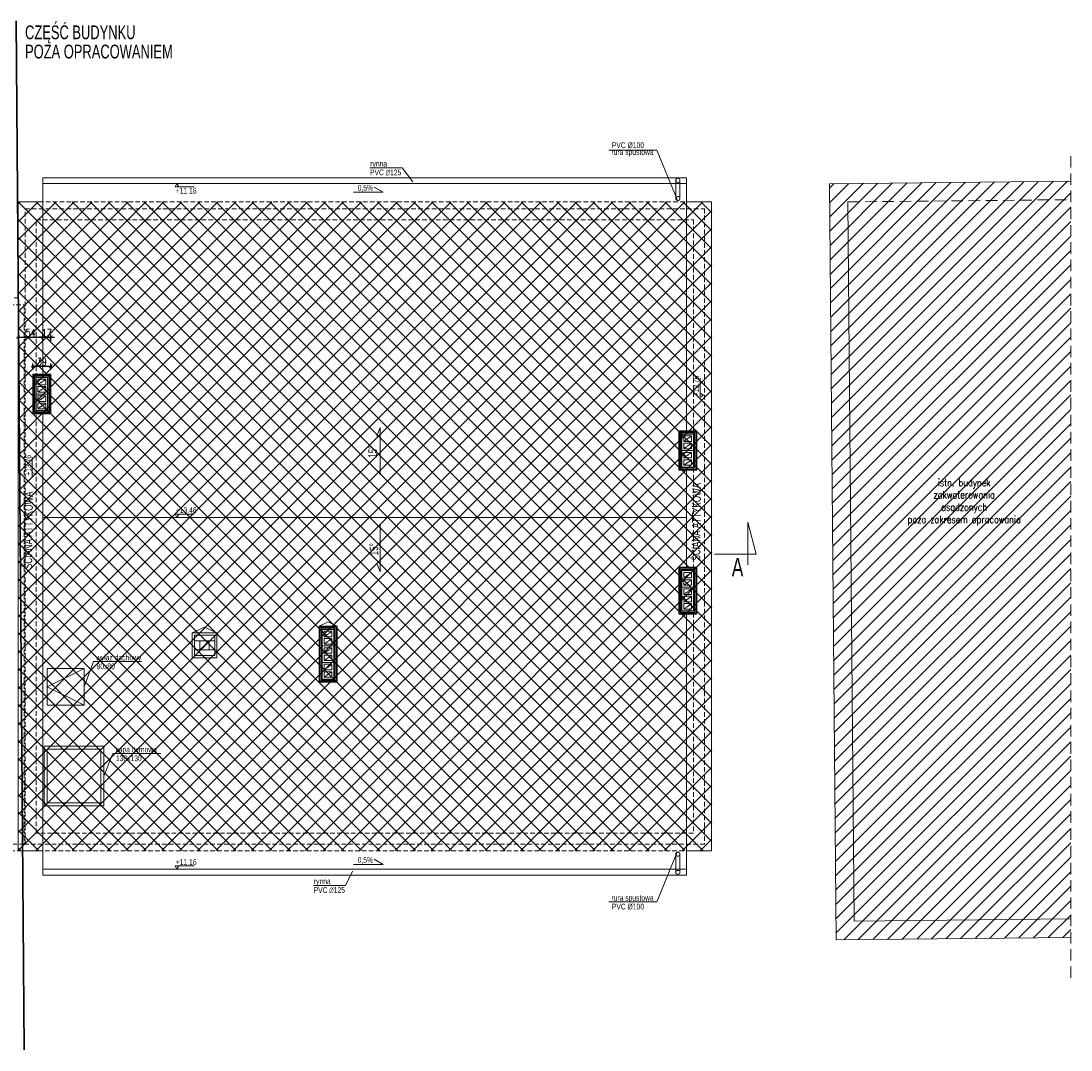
# Model space of a CAD drawing. Header units: millimetres. Extents: x 6354466 to 6508314, y -1889048 to -1342748.
# Tile 134 of 134: x 6413347 to 6436188, y -1365173 to -1342790. Entities that reach past the tile are written whole.
import ezdxf

# ---------------------------------------------------------------- set-up
doc = ezdxf.new("R2010")
doc.units = ezdxf.units.MM
doc.header["$PDMODE"] = 3
doc.header["$PDSIZE"] = 10
doc.linetypes.add('HIDDEN', pattern=[0.375, 0.25, -0.125])
for name, color, linetype, lineweight in [('L-1', 10, 'Continuous', 30), ('L-2', 167, 'Continuous', 13), ('L-3', 10, 'Continuous', 18), ('L-4', 92, 'Continuous', 20), ('L-5', 152, 'Continuous', 9), ('L-8', 8, 'HIDDEN', 5), ('L-DIM', 252, 'Continuous', 5), ('L-HATCH', 252, 'Continuous', 5), ('L-OPIS', 142, 'Continuous', 9), ('L-TXT', 141, 'Continuous', 9)]:
    doc.layers.add(name, color=color, linetype=linetype, lineweight=lineweight)
doc.styles.add('125', font='cdmsimpl.shx', dxfattribs={"width": 0.7, "height": 125})
doc.styles.add('160', font='simplex.shx', dxfattribs={"width": 0.8, "height": 160})
doc.styles.add('200', font='cdmsimpl.shx', dxfattribs={"width": 0.7, "height": 200})
doc.linetypes.add('BATTING', pattern='A,0.00254,-2.54,[134,ltypeshp.shx,S=2.54,R=0,X=-2.54,Y=0],-5.08,[134,ltypeshp.shx,S=2.54,R=180,X=2.54,Y=0],-2.54', length=10.16254)
doc.dimstyles.new('160', dxfattribs={"dimtxt": 160, "dimasz": 80, "dimexe": 60, "dimexo": 3, "dimgap": 18, "dimtad": 1, "dimdec": 0, "dimlfac": 0.1, "dimrnd": 1, "dimtxsty": '160', "dimblk": 'ARCHTICK', "dimcen": 2.5, "dimdle": 30, "dimadec": 0, "dimazin": 0, "dimtfac": 1, "dimtdec": 0, "dimtix": 1, "dimtmove": 2, "dimatfit": 0, "dimldrblk": 'NONE', "dimfxl": 0, "dimarcsym": 0})

# ---------------------------------------------------------------- blocks, each defined once
blk = doc.blocks.new('_ArchTick')
at = {"color": 0, "linetype": 'ByBlock', "const_width": 0.15}
blk.add_lwpolyline([(-0.5, -0.5), (0.5, 0.5)], dxfattribs=at)
blk = doc.blocks.new('*D470')
at = {"layer": 'Defpoints', "color": 0, "transparency": 16777216}
for p in [(6413285, -1348413), (6413825, -1349670), (6413825, -1350473)]:
    blk.add_point(p, dxfattribs=at)
at = {"layer": 'L-DIM', "color": 0, "lineweight": -2, "ltscale": 10, "transparency": 16777216}
for p, q in [((6413285, -1349590), (6413285, -1349730)), ((6413825, -1349750), (6413825, -1349610)), ((6413255, -1349670), (6413855, -1349670))]:
    blk.add_line(p, q, dxfattribs=at)
at = {"layer": 'L-DIM', "color": 0, "linetype": 'ByBlock', "lineweight": -2, "transparency": 16777216, "xscale": 80, "yscale": 80, "zscale": 80, "rotation": 180}
blk.add_blockref('_ArchTick', (6413285, -1349670), dxfattribs=at)
at = {"layer": 'L-DIM', "color": 0, "linetype": 'ByBlock', "lineweight": -2, "transparency": 16777216, "xscale": 80, "yscale": 80, "zscale": 80}
blk.add_blockref('_ArchTick', (6413825, -1349670), dxfattribs=at)
at = {"layer": 'L-DIM', "color": 0, "ltscale": 10, "transparency": 16777216, "insert": (6413555, -1349572), "char_height": 160, "attachment_point": 5, "style": '160'}
blk.add_mtext('54', dxfattribs=at)
blk = doc.blocks.new('_None')
blk = doc.blocks.new('*D471')
at = {"layer": 'Defpoints', "color": 0, "transparency": 16777216}
for p in [(6413995, -1349670), (6413825, -1350473), (6413995, -1350473)]:
    blk.add_point(p, dxfattribs=at)
at = {"layer": 'L-DIM', "color": 0, "lineweight": -2, "ltscale": 10, "transparency": 16777216}
for p, q in [((6413825, -1349750), (6413825, -1349610)), ((6413995, -1349750), (6413995, -1349610)), ((6413825, -1349670), (6413745, -1349670)), ((6413795, -1349670), (6414025, -1349670)), ((6413995, -1349670), (6414075, -1349670))]:
    blk.add_line(p, q, dxfattribs=at)
at = {"layer": 'L-DIM', "color": 0, "linetype": 'ByBlock', "lineweight": -2, "transparency": 16777216, "xscale": 80, "yscale": 80, "zscale": 80}
blk.add_blockref('_ArchTick', (6413825, -1349670), dxfattribs=at)
at = {"layer": 'L-DIM', "color": 0, "linetype": 'ByBlock', "lineweight": -2, "transparency": 16777216, "xscale": 80, "yscale": 80, "zscale": 80, "rotation": 180}
blk.add_blockref('_ArchTick', (6413995, -1349670), dxfattribs=at)
at = {"layer": 'L-DIM', "color": 0, "ltscale": 10, "transparency": 16777216, "insert": (6413910, -1349572), "char_height": 160, "attachment_point": 5, "style": '160'}
blk.add_mtext('17', dxfattribs=at)
blk = doc.blocks.new('*D472')
at = {"layer": 'Defpoints', "color": 0, "transparency": 16777216}
for p in [(6413995, -1350299), (6413605, -1350473), (6413995, -1350473)]:
    blk.add_point(p, dxfattribs=at)
at = {"layer": 'L-DIM', "color": 0, "lineweight": -2, "ltscale": 10, "transparency": 16777216}
for p, q in [((6413575, -1350299), (6414025, -1350299)), ((6413605, -1350379), (6413605, -1350239)), ((6413995, -1350379), (6413995, -1350239))]:
    blk.add_line(p, q, dxfattribs=at)
at = {"layer": 'L-DIM', "color": 0, "linetype": 'ByBlock', "lineweight": -2, "transparency": 16777216, "xscale": 80, "yscale": 80, "zscale": 80, "rotation": 180}
blk.add_blockref('_ArchTick', (6413605, -1350299), dxfattribs=at)
at = {"layer": 'L-DIM', "color": 0, "linetype": 'ByBlock', "lineweight": -2, "transparency": 16777216, "xscale": 80, "yscale": 80, "zscale": 80}
blk.add_blockref('_ArchTick', (6413995, -1350299), dxfattribs=at)
at = {"layer": 'L-DIM', "color": 0, "ltscale": 10, "transparency": 16777216, "insert": (6413800, -1350201), "char_height": 160, "attachment_point": 5, "style": '160'}
blk.add_mtext('39', dxfattribs=at)

msp = doc.modelspace()

# ---------------------------------------------------------------- hatches: boundary and pattern name
at = {"layer": 'L-4', "ltscale": 8}
h = msp.add_hatch(dxfattribs=at)
h.set_pattern_fill('ANSI31', color=8, scale=70)
h.set_pattern_definition([(45, (6138793.2, -1592050.48), (-157.15448, 157.15448), [])])
h.paths.add_polyline_path([(6430935.9, -1346326.5), (6436180.7, -1346275.7), (6436181.2, -1362723.2), (6431076.4, -1362778.2)])
at = {"layer": 'L-HATCH', "ltscale": 10, "transparency": 33554687}
h = msp.add_hatch(dxfattribs=at)
h.set_pattern_fill('ANSI37', color=252, scale=87)
h.set_pattern_definition([(45, (-48871.55, 500010.94), (-195.320571, 195.320571), []), (135, (-48871.55, 500010.94), (-195.320571, -195.320571), [])])
h.paths.add_polyline_path([(6428375.3, -1346723.4), (6413285.3, -1346723.4), (6413285.3, -1360832.4), (6428375.3, -1360832.4)])

# ---------------------------------------------------------------- linework, layer by layer
at = {"layer": 'L-1', "ltscale": 10}
msp.add_line((6413415.3, -1365173), (6413245.3, -1342789.6), dxfattribs=at)
at = {"layer": 'L-3', "color": 41, "ltscale": 8, "true_color": 0xf4ee51}
for p, q in [((6421159.6, -1351635.5), (6421085.5, -1351817.4)), ((6421159.6, -1352659.2), (6421159.6, -1351635.5)), ((6421158.3, -1353748.9), (6421158.3, -1354772.6)), ((6421158.3, -1354772.6), (6421084.2, -1354590.8))]:
    msp.add_line(p, q, dxfattribs=at)
at = {"layer": 'L-3', "color": 41, "true_color": 0xf4ee51}
for p, q in [((6429341.9, -1354387.2), (6429157.2, -1353694.3)), ((6429157.2, -1353694.3), (6429157.2, -1354616.8)), ((6428433.1, -1354387.2), (6429341.9, -1354387.2))]:
    msp.add_line(p, q, dxfattribs=at)
at = {"layer": 'L-4', "ltscale": 10}
for p, q in [((6413825.3, -1346723.4), (6413825.3, -1346323.4)), ((6413825.3, -1346323.4), (6427825.3, -1346323.4)), ((6427825.3, -1346323.4), (6427825.3, -1346723.4)), ((6427825.3, -1346323.4), (6427825.3, -1346723.4)), ((6413825.3, -1346723.4), (6413825.3, -1350473.5)), ((6427825.3, -1346723.4), (6427825.3, -1351703.5)), ((6413825.3, -1351333.5), (6413825.3, -1360453.4)), ((6427825.3, -1352563.5), (6427825.3, -1354673.4)), ((6413825.3, -1353588.4), (6427825.3, -1353588.4)), ((6427825.3, -1355693.4), (6427825.3, -1360453.4)), ((6413825.3, -1360842.6), (6413825.3, -1361242.6)), ((6427825.3, -1361242.6), (6427825.3, -1360842.6)), ((6413825.3, -1361242.6), (6427825.3, -1361242.6))]:
    msp.add_line(p, q, dxfattribs=at)
for points in [[(6413825.3, -1346723.4), (6413285.3, -1346723.4), (6413285.3, -1360842.6), (6413825.3, -1360842.6), (6413825.3, -1360453.4)], [(6427825.3, -1346723.4), (6428365.3, -1346723.4), (6428365.3, -1360842.6), (6427825.3, -1360842.6), (6427825.3, -1360453.4)]]:
    msp.add_lwpolyline(points, dxfattribs=at)
at = {"layer": 'L-5', "ltscale": 10}
for p, q in [((6413825.3, -1346198.4), (6427825.3, -1346198.4)), ((6413825.3, -1346198.4), (6413825.3, -1346323.4)), ((6427825.3, -1346198.4), (6427825.3, -1346323.4)), ((6427825.3, -1346323.4), (6427825.3, -1346198.4)), ((6417070.2, -1356100.3), (6417341, -1355974.6)), ((6417610.2, -1356100.3), (6417341, -1355974.6)), ((6419831, -1355953.4), (6420026, -1355862.9)), ((6420221, -1355953.4), (6420026, -1355862.9)), ((6417610.2, -1356100.3), (6417070.2, -1356100.3)), ((6417070.2, -1356100.3), (6417070.2, -1356640.3)), ((6417610.2, -1356100.3), (6417610.2, -1356640.3)), ((6417610.2, -1356640.3), (6417070.2, -1356640.3)), ((6413825.3, -1361242.6), (6413825.3, -1361367.6)), ((6427825.3, -1361242.6), (6427825.3, -1361367.6)), ((6427825.3, -1361367.6), (6413825.3, -1361367.6))]:
    msp.add_line(p, q, dxfattribs=at)
at = {"layer": 'L-5', "ltscale": 8}
for p, q in [((6414718.1, -1356870.8), (6413918.1, -1357270.8)), ((6413918.1, -1357270.8), (6414718.1, -1357670.8))]:
    msp.add_line(p, q, dxfattribs=at)
at = {"layer": 'L-5', "ltscale": 10}
for points in [[(6413605.3, -1350473.5), (6413995.3, -1350473.5), (6413995.3, -1351333.5), (6413605.3, -1351333.5)], [(6427655.3, -1351703.5), (6428045.3, -1351703.5), (6428045.3, -1352563.5), (6427655.3, -1352563.5)], [(6427655.3, -1354673.4), (6428045.3, -1354673.4), (6428045.3, -1355693.4), (6427655.3, -1355693.4)], [(6419831, -1355953.4), (6420221, -1355953.4), (6420221, -1357173.4), (6419831, -1357173.4)]]:
    msp.add_lwpolyline(points, close=True, dxfattribs=at)
at = {"layer": 'L-5', "ltscale": 8}
for points in [[(6413918.1, -1357670.8), (6414718.1, -1357670.8), (6414718.1, -1356870.8), (6413918.1, -1356870.8)], [(6413850.9, -1359863.3), (6415150.9, -1359863.3), (6415150.9, -1358563.3), (6413850.9, -1358563.3)], [(6413915.9, -1359798.3), (6415085.9, -1359798.3), (6415085.9, -1358628.3), (6413915.9, -1358628.3)]]:
    msp.add_lwpolyline(points, close=True, dxfattribs=at)
at = {"layer": 'L-5', "ltscale": 5}
for centre in [(6427636.2, -1346255.8), (6427636.2, -1361310.2)]:
    msp.add_circle(centre, 45, dxfattribs=at)
at = {"layer": 'L-8', "ltscale": 50}
for p, q in [((6427591.2, -1346660.1), (6427591.2, -1346263.3)), ((6427681.2, -1346652.6), (6427681.2, -1346255.8)), ((6427591.2, -1360913.4), (6427591.2, -1361310.2)), ((6427681.2, -1360913.4), (6427681.2, -1361310.2))]:
    msp.add_line(p, q, dxfattribs=at)
at = {"layer": 'L-8', "ltscale": 40}
for p, q in [((6413715.3, -1350703.5), (6413885.3, -1350583.5)), ((6413715.3, -1350863.5), (6413885.3, -1350743.5)), ((6413715.3, -1351063.5), (6413885.3, -1350943.5)), ((6413715.3, -1351223.5), (6413885.3, -1351103.5)), ((6427765.3, -1351933.5), (6427935.3, -1351813.5)), ((6427765.3, -1352093.5), (6427935.3, -1351973.5)), ((6427765.3, -1352293.5), (6427935.3, -1352173.5)), ((6427765.3, -1352453.5), (6427935.3, -1352333.5)), ((6427765.3, -1354903.4), (6427935.3, -1354783.4)), ((6427765.3, -1355063.4), (6427935.3, -1354943.4)), ((6427765.3, -1355263.4), (6427935.3, -1355143.4)), ((6427765.3, -1355423.4), (6427935.3, -1355303.4)), ((6427765.3, -1355583.4), (6427935.3, -1355463.4)), ((6417560.2, -1356150.3), (6417120.2, -1356150.3)), ((6417120.2, -1356590.3), (6417120.2, -1356150.3)), ((6417120.2, -1356270.3), (6417560.2, -1356270.3)), ((6417240.2, -1356470.3), (6417240.2, -1356270.3)), ((6417240.2, -1356470.3), (6417240.2, -1356270.3)), ((6417240.2, -1356470.3), (6417440.2, -1356270.3)), ((6417440.2, -1356470.3), (6417440.2, -1356270.3)), ((6417440.2, -1356470.3), (6417440.2, -1356270.3)), ((6417560.2, -1356150.3), (6417560.2, -1356590.3)), ((6419941, -1356183.4), (6420111, -1356063.4)), ((6419941, -1356343.4), (6420111, -1356223.4)), ((6417120.2, -1356470.3), (6417560.2, -1356470.3)), ((6419941, -1356543.4), (6420111, -1356423.4)), ((6417560.2, -1356590.3), (6417120.2, -1356590.3)), ((6419941, -1356703.4), (6420111, -1356583.4)), ((6419941, -1356903.4), (6420111, -1356783.4)), ((6419941, -1357063.4), (6420111, -1356943.4))]:
    msp.add_line(p, q, dxfattribs=at)
for points in [[(6413625.3, -1350493.5), (6413975.3, -1350493.5), (6413975.3, -1351313.5), (6413625.3, -1351313.5)], [(6413675.3, -1350543.5), (6413925.3, -1350543.5), (6413925.3, -1350903.5), (6413675.3, -1350903.5)], [(6413715.3, -1350703.5), (6413885.3, -1350703.5), (6413885.3, -1350583.5), (6413715.3, -1350583.5)], [(6413715.3, -1350863.5), (6413885.3, -1350863.5), (6413885.3, -1350743.5), (6413715.3, -1350743.5)], [(6413675.3, -1350903.5), (6413925.3, -1350903.5), (6413925.3, -1351263.5), (6413675.3, -1351263.5)], [(6413715.3, -1351063.5), (6413885.3, -1351063.5), (6413885.3, -1350943.5), (6413715.3, -1350943.5)], [(6413715.3, -1351223.5), (6413885.3, -1351223.5), (6413885.3, -1351103.5), (6413715.3, -1351103.5)], [(6427675.3, -1351723.5), (6428025.3, -1351723.5), (6428025.3, -1352543.5), (6427675.3, -1352543.5)], [(6427725.3, -1351773.5), (6427975.3, -1351773.5), (6427975.3, -1352133.5), (6427725.3, -1352133.5)], [(6427765.3, -1351933.5), (6427935.3, -1351933.5), (6427935.3, -1351813.5), (6427765.3, -1351813.5)], [(6427725.3, -1352133.5), (6427975.3, -1352133.5), (6427975.3, -1352493.5), (6427725.3, -1352493.5)], [(6427765.3, -1352093.5), (6427935.3, -1352093.5), (6427935.3, -1351973.5), (6427765.3, -1351973.5)], [(6427765.3, -1352293.5), (6427935.3, -1352293.5), (6427935.3, -1352173.5), (6427765.3, -1352173.5)], [(6427765.3, -1352453.5), (6427935.3, -1352453.5), (6427935.3, -1352333.5), (6427765.3, -1352333.5)], [(6427675.3, -1354693.4), (6428025.3, -1354693.4), (6428025.3, -1355673.4), (6427675.3, -1355673.4)], [(6427725.3, -1354743.4), (6427975.3, -1354743.4), (6427975.3, -1355103.4), (6427725.3, -1355103.4)], [(6427765.3, -1354903.4), (6427935.3, -1354903.4), (6427935.3, -1354783.4), (6427765.3, -1354783.4)], [(6427725.3, -1355103.4), (6427975.3, -1355103.4), (6427975.3, -1355623.4), (6427725.3, -1355623.4)], [(6427765.3, -1355063.4), (6427935.3, -1355063.4), (6427935.3, -1354943.4), (6427765.3, -1354943.4)], [(6427765.3, -1355263.4), (6427935.3, -1355263.4), (6427935.3, -1355143.4), (6427765.3, -1355143.4)], [(6427765.3, -1355423.4), (6427935.3, -1355423.4), (6427935.3, -1355303.4), (6427765.3, -1355303.4)], [(6427765.3, -1355583.4), (6427935.3, -1355583.4), (6427935.3, -1355463.4), (6427765.3, -1355463.4)], [(6419851, -1355973.4), (6420201, -1355973.4), (6420201, -1357153.4), (6419851, -1357153.4)], [(6419901, -1356023.4), (6420151, -1356023.4), (6420151, -1356383.4), (6419901, -1356383.4)], [(6419941, -1356183.4), (6420111, -1356183.4), (6420111, -1356063.4), (6419941, -1356063.4)], [(6419941, -1356343.4), (6420111, -1356343.4), (6420111, -1356223.4), (6419941, -1356223.4)], [(6419901, -1356383.4), (6420151, -1356383.4), (6420151, -1356743.4), (6419901, -1356743.4)], [(6419941, -1356543.4), (6420111, -1356543.4), (6420111, -1356423.4), (6419941, -1356423.4)], [(6419941, -1356703.4), (6420111, -1356703.4), (6420111, -1356583.4), (6419941, -1356583.4)], [(6419901, -1356743.4), (6420151, -1356743.4), (6420151, -1357103.4), (6419901, -1357103.4)], [(6419941, -1356903.4), (6420111, -1356903.4), (6420111, -1356783.4), (6419941, -1356783.4)], [(6419941, -1357063.4), (6420111, -1357063.4), (6420111, -1356943.4), (6419941, -1356943.4)]]:
    msp.add_lwpolyline(points, close=True, dxfattribs=at)
at = {"layer": 'L-8', "ltscale": 50}
for centre in [(6427636.2, -1346652.6), (6427636.2, -1360913.4)]:
    msp.add_circle(centre, 45, dxfattribs=at)
at = {"layer": 'L-HATCH', "linetype": 'HIDDEN', "ltscale": 1000}
for p, q in [((6436183.4, -1345728.8), (6436183.4, -1363643.8)), ((6431335.6, -1346726.1), (6436183.4, -1346675.6))]:
    msp.add_line(p, q, dxfattribs=at)
at = {"layer": 'L-HATCH', "ltscale": 10}
for q in [(6431335.6, -1346726.1), (6436183.4, -1362323.2)]:
    msp.add_line((6431472.9, -1362373.9), q, dxfattribs=at)
msp.add_lwpolyline([(6436179.2, -1346275.7), (6430932.1, -1346330.3), (6431076.4, -1362778.2), (6436187.7, -1362723.2)], dxfattribs=at)
at = {"layer": 'L-HATCH', "linetype": 'HIDDEN', "ltscale": 400}
for points in [[(6383650.3, -1348813.4), (6413285.3, -1348813.4), (6413285.3, -1346723.4), (6428365.3, -1346723.4), (6428365.3, -1360842.6), (6383650.3, -1360842.6)], [(6389395.3, -1348963.4), (6413415.3, -1348963.4), (6413415.3, -1360693.4), (6389395.3, -1360693.4)]]:
    msp.add_lwpolyline(points, dxfattribs=at)
for points in [[(6413435.3, -1346873.4), (6428215.3, -1346873.4), (6428215.3, -1360693.4), (6413435.3, -1360693.4)], [(6427975.3, -1360453.4), (6413675.3, -1360453.4), (6413675.3, -1347113.4), (6427975.3, -1347113.4)]]:
    msp.add_lwpolyline(points, close=True, dxfattribs=at)
at = {"layer": 'L-HATCH', "linetype": 'BATTING', "ltscale": 2}
for points in [[(6413650.3, -1350518.5), (6413950.3, -1350518.5), (6413950.3, -1351288.5), (6413650.3, -1351288.5)], [(6427700.3, -1351748.5), (6428000.3, -1351748.5), (6428000.3, -1352518.5), (6427700.3, -1352518.5)], [(6427700.3, -1354718.4), (6428000.3, -1354718.4), (6428000.3, -1355648.4), (6427700.3, -1355648.4)], [(6419876, -1355998.4), (6420176, -1355998.4), (6420176, -1357128.4), (6419876, -1357128.4)]]:
    msp.add_lwpolyline(points, close=True, dxfattribs=at)
at = {"layer": 'L-TXT'}
for p, q in [((6427180.5, -1345596.7), (6426131.5, -1345596.7)), ((6427180.5, -1345596.7), (6427621.6, -1346674.5)), ((6420936.9, -1345983.4), (6421635.5, -1345983.4)), ((6421871, -1346289.3), (6421635.5, -1345983.4)), ((6414920.7, -1356723.2), (6414718.1, -1357270.8)), ((6415969.7, -1356723.2), (6414920.7, -1356723.2)), ((6415342, -1358722.9), (6415150.9, -1359213.3)), ((6416391.1, -1358722.9), (6415342, -1358722.9)), ((6427180.5, -1361948.7), (6427621.6, -1360870.9)), ((6420555.9, -1361282), (6420408.6, -1361593.4)), ((6419710, -1361593.4), (6420408.6, -1361593.4)), ((6427180.5, -1361948.7), (6426131.5, -1361948.7))]:
    msp.add_line(p, q, dxfattribs=at)
at = {"layer": 'L-TXT', "ltscale": 10}
for p, q in [((6421031.1, -1346401.9), (6421225.4, -1346514.1)), ((6420576.4, -1346514.1), (6421225.4, -1346514.1)), ((6421031.1, -1361023.9), (6421225.4, -1361136.1)), ((6420576.4, -1361136.1), (6421225.4, -1361136.1))]:
    msp.add_line(p, q, dxfattribs=at)
at = {"layer": 'L-TXT'}
for points in [[(6416783.2, -1346397.7), (6416740.3, -1346323.4), (6416697.4, -1346397.7), (6417113.6, -1346397.7)], [(6428120.5, -1350888.3), (6428194.8, -1350931.2), (6428120.5, -1350974.1), (6428120.5, -1350557.8)], [(6413591.7, -1352612.9), (6413666, -1352655.9), (6413591.7, -1352698.8), (6413591.7, -1352282.5)], [(6416783.2, -1353514.1), (6416740.3, -1353588.4), (6416697.4, -1353514.1), (6417113.6, -1353514.1)], [(6416783.2, -1361168.3), (6416740.3, -1361242.6), (6416697.4, -1361168.3), (6417113.6, -1361168.3)]]:
    msp.add_lwpolyline(points, dxfattribs=at)

# ---------------------------------------------------------------- texts
at = {"layer": 'L-1', "lineweight": 13, "style": '200', "width": 0.7}
for s, p in [('CZĘŚĆ BUDYNKU', (6413435, -1343186)), ('POZA OPRACOWANIEM', (6413435, -1343604.4))]:
    msp.add_text(s, height=300, dxfattribs=at).set_placement(p)
at = {"layer": 'L-2', "style": '200', "width": 0.7}
msp.add_text('A', height=400, dxfattribs=at).set_placement((6428809.5, -1354867.8))
at = {"layer": 'L-3', "color": 41, "ltscale": 8, "true_color": 0xf4ee51, "char_height": 187.5, "style": '200'}
for s, insert, attachment_point, rotation in [('15%%d', (6420900.8, -1352290.5), 1, 89.40984), ('ŚCIANA ATTYKOWA', (6427933.9, -1354523.6), 1, 89.40984), ('ŚCIANA ATTYKOWA', (6413401.6, -1354710.2), 1, 89.40984), ('15%%d', (6421121.2, -1354412), 7, 90.59016)]:
    msp.add_mtext(s, dxfattribs=dict(at, insert=insert, attachment_point=attachment_point, rotation=rotation))
at = {"layer": 'L-OPIS', "insert": (6432641.6, -1352750.3), "char_height": 160, "width": 2444.394, "attachment_point": 1, "style": '160'}
msp.add_mtext('\\pxqc;istn. budynek zakwaterowania osadzonych\\Ppoza zakresem opracowania ', dxfattribs=at)
at = {"layer": 'L-TXT', "style": '125', "width": 0.7}
for s, p in [('PVC %%C100', (6426200.7, -1345554.5)), ('rura spustowa ', (6426190.5, -1345703.6)), ('wyłaz dachowy', (6414979.6, -1356699.6)), ('80x80', (6414989.9, -1356890.3)), ('kapa dymowa', (6415401, -1358699.3)), ('130x130', (6415411.2, -1358890)), ('rura spustowa ', (6426190.5, -1361925.1)), ('PVC %%C100', (6426200.7, -1362115.9))]:
    msp.add_text(s, height=125, dxfattribs=at).set_placement(p)
for s, rotation, p in [('rynna ', 0.00215, (6420944.5, -1345954.1)), ('0,5%%%', 0.00152, (6420671.1, -1346479.2)), ('0,5%%%', 0.00152, (6420671.1, -1361101.2)), ('rynna ', 0.00215, (6419717.6, -1361564.1))]:
    msp.add_text(s, height=125, rotation=rotation, dxfattribs=at).set_placement(p)
at = {"layer": 'L-TXT', "char_height": 125, "style": '125'}
for s, insert, width, attachment_point, rotation in [('PVC ∅125', (6420940.2, -1346020.5), 875.163, 1, 0.00215), ('+13.76', (6428099.5, -1350956.3), 395.092, 7, 90), ('+13.76', (6413570.7, -1352681), 395.092, 7, 90), ('PVC ∅125', (6419713.3, -1361630.5), 875.163, 1, 0.00215)]:
    msp.add_mtext(s, dxfattribs=dict(at, insert=insert, width=width, attachment_point=attachment_point, rotation=rotation))
at = {"layer": 'L-TXT', "char_height": 125, "width": 395.092, "style": '125'}
for s, insert, attachment_point in [('+11.16', (6416715.1, -1346418.7), 1), ('+13.46', (6416715.1, -1353493.1), 7), ('+11.16', (6416715.1, -1361147.4), 7)]:
    msp.add_mtext(s, dxfattribs=dict(at, insert=insert, attachment_point=attachment_point))

# ---------------------------------------------------------------- dimensions: what is measured, and where the dimension line sits
at = {"layer": 'L-DIM', "ltscale": 10}
for base, p1, p2, picture, middle in [((6413825.3, -1349670.1), (6413285.3, -1348413.4), (6413825.3, -1350473.5), '*D470', (6413555.3, -1349572.1)), ((6413995.3, -1349670.1), (6413825.3, -1350473.5), (6413995.3, -1350473.5), '*D471', (6413910.3, -1349572.1)), ((6413995.3, -1350299.2), (6413605.3, -1350473.5), (6413995.3, -1350473.5), '*D472', (6413800.3, -1350201.2))]:
    dim = msp.add_linear_dim(base=base, p1=p1, p2=p2, dimstyle='160', override={"dimlfac": 0.1}, dxfattribs=at)
    dim.commit()
    dim.dimension.update_dxf_attribs({"geometry": picture, "text_midpoint": middle})

doc.saveas('drawing.dxf')
